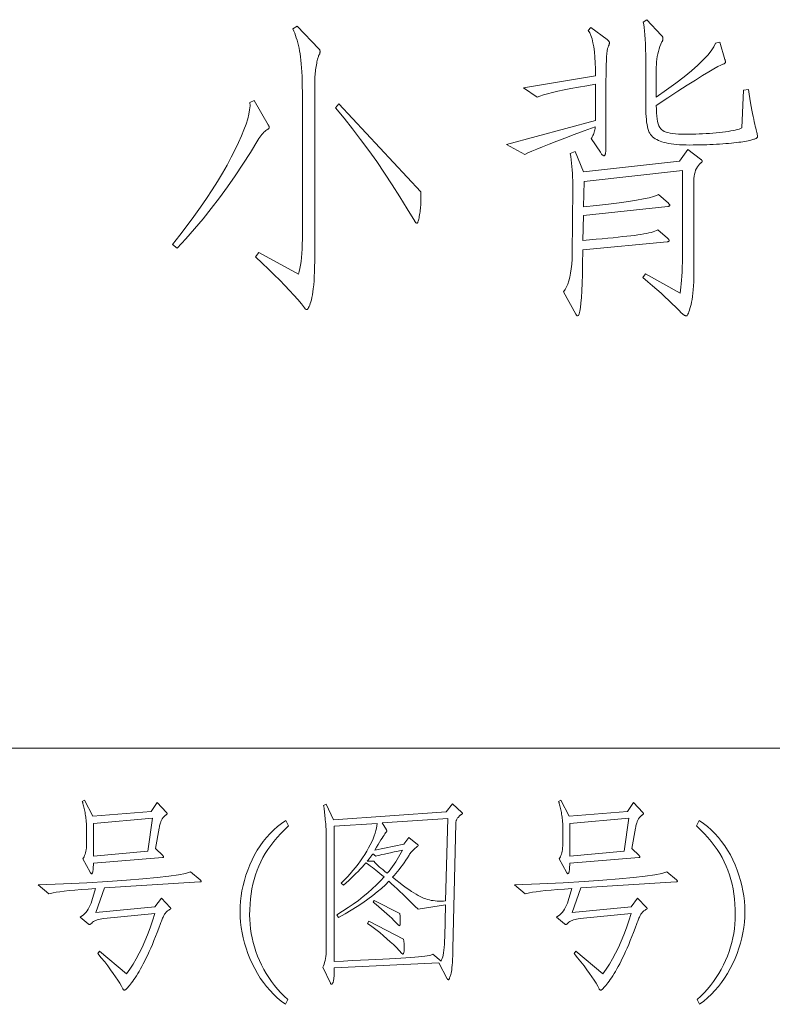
# Model space of a CAD drawing. Extents: x 0 to 1189, y 0 to 841.
# Tile 117 of 132: x 1118 to 1131, y 34 to 50. Entities that reach past the tile are written whole.
import ezdxf

# ---------------------------------------------------------------- set-up
doc = ezdxf.new("R2010")
doc.units = 0

msp = doc.modelspace()

# ---------------------------------------------------------------- linework, layer by layer
at = {"color": 7, "lineweight": 13}
msp.add_line((1169, 38), (1064, 38), dxfattribs=at)
for points in [[(1130.194, 48.986), (1130.206, 48.909), (1130.217, 48.837), (1130.228, 48.768), (1130.239, 48.704), (1130.249, 48.644), (1130.259, 48.589), (1130.269, 48.538), (1130.279, 48.491), (1130.288, 48.449), (1130.297, 48.411), (1130.306, 48.377), (1130.313, 48.345), (1130.32, 48.317), (1130.326, 48.292), (1130.331, 48.27), (1130.335, 48.252), (1130.338, 48.236), (1130.34, 48.223), (1130.342, 48.214), (1130.342, 48.208), (1130.342, 48.203), (1130.341, 48.199), (1130.34, 48.194), (1130.338, 48.19), (1130.336, 48.187), (1130.334, 48.183), (1130.331, 48.18), (1130.327, 48.176), (1130.323, 48.173), (1130.318, 48.171), (1130.312, 48.168), (1130.304, 48.165), (1130.294, 48.161), (1130.281, 48.158), (1130.266, 48.154), (1130.249, 48.149), (1130.229, 48.144), (1130.208, 48.139), (1130.184, 48.134), (1130.157, 48.128), (1130.129, 48.123), (1130.098, 48.117), (1130.064, 48.112), (1130.028, 48.107), (1129.99, 48.102), (1129.949, 48.097), (1129.906, 48.093), (1129.86, 48.089), (1129.812, 48.085), (1129.761, 48.081), (1129.709, 48.077), (1129.656, 48.074), (1129.603, 48.071), (1129.549, 48.069), (1129.494, 48.067), (1129.438, 48.065), (1129.381, 48.064), (1129.324, 48.063), (1129.266, 48.063), (1129.207, 48.062), (1129.149, 48.063), (1129.094, 48.065), (1129.042, 48.067), (1128.992, 48.071), (1128.945, 48.076), (1128.9, 48.081), (1128.858, 48.088), (1128.819, 48.096), (1128.782, 48.105), (1128.748, 48.115), (1128.716, 48.126), (1128.687, 48.139), (1128.66, 48.152), (1128.635, 48.167), (1128.612, 48.183), (1128.591, 48.2), (1128.573, 48.219), (1128.557, 48.239), (1128.543, 48.259), (1128.531, 48.282), (1128.521, 48.306), (1128.512, 48.335), (1128.505, 48.367), (1128.498, 48.404), (1128.492, 48.445), (1128.487, 48.489), (1128.483, 48.537), (1128.481, 48.59), (1128.479, 48.646), (1128.479, 48.706), (1128.479, 49.345), (1128.478, 49.458), (1128.477, 49.563), (1128.475, 49.66), (1128.472, 49.749), (1128.468, 49.83), (1128.464, 49.902), (1128.458, 49.966), (1128.452, 50.023), (1128.444, 50.071), (1128.436, 50.111), (1128.495, 50.153), (1128.737, 49.894), (1128.742, 49.888), (1128.747, 49.882), (1128.751, 49.876), (1128.754, 49.87), (1128.757, 49.865), (1128.76, 49.859), (1128.761, 49.854), (1128.763, 49.849), (1128.763, 49.844), (1128.764, 49.839), (1128.764, 49.834), (1128.763, 49.829), (1128.762, 49.824), (1128.761, 49.819), (1128.76, 49.813), (1128.758, 49.807), (1128.756, 49.802), (1128.754, 49.796), (1128.751, 49.79), (1128.748, 49.783), (1128.73, 49.745), (1128.714, 49.706), (1128.699, 49.666), (1128.687, 49.625), (1128.677, 49.583), (1128.668, 49.54), (1128.661, 49.497), (1128.657, 49.452), (1128.654, 49.407), (1128.653, 49.361), (1128.653, 48.86), (1128.823, 48.98), (1128.978, 49.093), (1129.116, 49.2), (1129.239, 49.3), (1129.346, 49.394), (1129.437, 49.481), (1129.511, 49.561), (1129.57, 49.635), (1129.613, 49.702), (1129.64, 49.762), (1129.714, 49.778), (1129.798, 49.488), (1129.8, 49.483), (1129.802, 49.478), (1129.804, 49.473), (1129.805, 49.468), (1129.806, 49.463), (1129.807, 49.459), (1129.808, 49.455), (1129.809, 49.451), (1129.809, 49.447), (1129.809, 49.443), (1129.808, 49.439), (1129.807, 49.436), (1129.805, 49.432), (1129.801, 49.429), (1129.797, 49.425), (1129.792, 49.422), (1129.786, 49.418), (1129.779, 49.415), (1129.771, 49.412), (1129.761, 49.409), (1129.729, 49.396), (1129.68, 49.371), (1129.613, 49.334), (1129.528, 49.284), (1129.426, 49.221), (1129.307, 49.146), (1129.169, 49.059), (1129.015, 48.959), (1128.843, 48.847), (1128.653, 48.722), (1128.654, 48.658), (1128.656, 48.6), (1128.661, 48.546), (1128.667, 48.498), (1128.675, 48.454), (1128.685, 48.416), (1128.697, 48.383), (1128.71, 48.356), (1128.726, 48.333), (1128.743, 48.316), (1128.763, 48.302), (1128.787, 48.289), (1128.815, 48.278), (1128.848, 48.269), (1128.885, 48.26), (1128.926, 48.254), (1128.972, 48.249), (1129.021, 48.245), (1129.075, 48.243), (1129.133, 48.242), (1129.193, 48.242), (1129.252, 48.243), (1129.311, 48.245), (1129.369, 48.247), (1129.427, 48.249), (1129.484, 48.252), (1129.54, 48.256), (1129.596, 48.261), (1129.651, 48.265), (1129.706, 48.271), (1129.759, 48.277), (1129.808, 48.283), (1129.854, 48.29), (1129.897, 48.297), (1129.936, 48.305), (1129.972, 48.312), (1130.005, 48.321), (1130.035, 48.329), (1130.061, 48.338), (1130.083, 48.348), (1130.11, 48.976)], [(1122.656, 50.047), (1123.02, 49.667), (1123.024, 49.663), (1123.028, 49.659), (1123.031, 49.654), (1123.034, 49.65), (1123.036, 49.645), (1123.038, 49.64), (1123.039, 49.635), (1123.04, 49.63), (1123.041, 49.625), (1123.041, 49.62), (1123.041, 49.614), (1123.04, 49.609), (1123.039, 49.603), (1123.038, 49.597), (1123.036, 49.591), (1123.034, 49.584), (1123.031, 49.578), (1123.028, 49.571), (1123.024, 49.564), (1123.02, 49.556), (1123.016, 49.548), (1123.012, 49.537), (1123.007, 49.524), (1123.003, 49.51), (1122.998, 49.492), (1122.994, 49.473), (1122.989, 49.452), (1122.985, 49.428), (1122.98, 49.402), (1122.975, 49.374), (1122.971, 49.345), (1122.967, 49.317), (1122.963, 49.288), (1122.96, 49.259), (1122.957, 49.231), (1122.955, 49.203), (1122.954, 49.175), (1122.953, 49.147), (1122.952, 49.119), (1122.952, 49.092), (1122.952, 46.22), (1122.951, 46.123), (1122.95, 46.031), (1122.947, 45.946), (1122.944, 45.867), (1122.94, 45.794), (1122.934, 45.727), (1122.928, 45.665), (1122.921, 45.61), (1122.913, 45.561), (1122.904, 45.518), (1122.895, 45.48), (1122.885, 45.446), (1122.876, 45.416), (1122.867, 45.39), (1122.858, 45.367), (1122.849, 45.349), (1122.84, 45.335), (1122.831, 45.325), (1122.823, 45.319), (1122.814, 45.317), (1122.811, 45.318), (1122.808, 45.318), (1122.805, 45.32), (1122.802, 45.322), (1122.798, 45.324), (1122.795, 45.327), (1122.792, 45.33), (1122.789, 45.334), (1122.786, 45.339), (1122.783, 45.344), (1122.73, 45.411), (1122.67, 45.482), (1122.605, 45.558), (1122.533, 45.637), (1122.454, 45.72), (1122.369, 45.807), (1122.277, 45.898), (1122.179, 45.992), (1122.075, 46.091), (1121.964, 46.194), (1122.017, 46.268), (1122.682, 45.909), (1122.694, 45.953), (1122.705, 46.003), (1122.715, 46.058), (1122.723, 46.118), (1122.73, 46.183), (1122.735, 46.253), (1122.74, 46.328), (1122.743, 46.409), (1122.745, 46.494), (1122.746, 46.584), (1122.746, 48.849), (1122.745, 48.946), (1122.744, 49.037), (1122.742, 49.124), (1122.739, 49.205), (1122.736, 49.281), (1122.731, 49.352), (1122.726, 49.418), (1122.72, 49.479), (1122.714, 49.535), (1122.706, 49.585), (1122.698, 49.633), (1122.689, 49.679), (1122.679, 49.724), (1122.668, 49.767), (1122.656, 49.809), (1122.644, 49.85), (1122.631, 49.889), (1122.617, 49.928), (1122.603, 49.964), (1122.587, 50)], [(1127.56, 50.021), (1127.835, 49.82), (1127.842, 49.814), (1127.848, 49.808), (1127.854, 49.802), (1127.858, 49.797), (1127.862, 49.791), (1127.866, 49.786), (1127.868, 49.781), (1127.87, 49.776), (1127.871, 49.772), (1127.872, 49.768), (1127.871, 49.763), (1127.871, 49.759), (1127.87, 49.754), (1127.869, 49.749), (1127.868, 49.744), (1127.866, 49.738), (1127.864, 49.733), (1127.861, 49.727), (1127.859, 49.721), (1127.856, 49.715), (1127.848, 49.697), (1127.841, 49.67), (1127.834, 49.634), (1127.829, 49.589), (1127.824, 49.535), (1127.82, 49.473), (1127.817, 49.401), (1127.815, 49.321), (1127.814, 49.232), (1127.813, 49.134), (1127.813, 48.437), (1127.813, 48.356), (1127.813, 48.283), (1127.813, 48.216), (1127.813, 48.156), (1127.812, 48.104), (1127.812, 48.059), (1127.811, 48.021), (1127.81, 47.99), (1127.809, 47.966), (1127.808, 47.949), (1127.807, 47.936), (1127.805, 47.925), (1127.803, 47.915), (1127.801, 47.907), (1127.798, 47.899), (1127.795, 47.894), (1127.792, 47.889), (1127.788, 47.886), (1127.784, 47.884), (1127.779, 47.883), (1127.774, 47.884), (1127.769, 47.885), (1127.764, 47.888), (1127.758, 47.892), (1127.752, 47.897), (1127.746, 47.904), (1127.74, 47.911), (1127.733, 47.92), (1127.726, 47.93), (1127.719, 47.941), (1127.565, 48.168), (1127.576, 48.184), (1127.585, 48.201), (1127.594, 48.219), (1127.602, 48.237), (1127.609, 48.256), (1127.615, 48.276), (1127.621, 48.297), (1127.626, 48.318), (1127.63, 48.34), (1127.634, 48.363), (1127.451, 48.297), (1127.283, 48.235), (1127.129, 48.178), (1126.99, 48.125), (1126.865, 48.077), (1126.754, 48.033), (1126.658, 47.994), (1126.577, 47.96), (1126.509, 47.93), (1126.457, 47.904), (1126.151, 48.068), (1127.639, 48.469), (1127.639, 49.076), (1127.491, 49.051), (1127.354, 49.027), (1127.228, 49.003), (1127.113, 48.981), (1127.01, 48.959), (1126.918, 48.937), (1126.837, 48.917), (1126.768, 48.897), (1126.709, 48.878), (1126.663, 48.86), (1126.436, 49.018), (1127.639, 49.219), (1127.638, 49.331), (1127.634, 49.435), (1127.628, 49.53), (1127.62, 49.618), (1127.609, 49.698), (1127.596, 49.769), (1127.58, 49.832), (1127.562, 49.888), (1127.541, 49.935), (1127.518, 49.973)], [(1122.176, 48.4), (1122.178, 48.395), (1122.181, 48.39), (1122.184, 48.385), (1122.186, 48.38), (1122.187, 48.376), (1122.189, 48.371), (1122.19, 48.367), (1122.191, 48.363), (1122.191, 48.359), (1122.191, 48.355), (1122.191, 48.352), (1122.19, 48.348), (1122.189, 48.345), (1122.188, 48.342), (1122.186, 48.339), (1122.184, 48.336), (1122.181, 48.333), (1122.178, 48.331), (1122.174, 48.329), (1122.17, 48.326), (1122.153, 48.316), (1122.136, 48.304), (1122.12, 48.29), (1122.103, 48.274), (1122.086, 48.256), (1122.069, 48.237), (1122.052, 48.216), (1122.035, 48.193), (1122.018, 48.168), (1122.001, 48.142), (1121.879, 47.939), (1121.753, 47.742), (1121.625, 47.549), (1121.495, 47.362), (1121.361, 47.18), (1121.225, 47.002), (1121.087, 46.829), (1120.945, 46.662), (1120.802, 46.499), (1120.655, 46.341), (1120.576, 46.4), (1120.702, 46.56), (1120.821, 46.718), (1120.935, 46.872), (1121.042, 47.023), (1121.143, 47.171), (1121.239, 47.315), (1121.328, 47.456), (1121.41, 47.594), (1121.487, 47.728), (1121.558, 47.859), (1121.622, 47.985), (1121.678, 48.103), (1121.728, 48.213), (1121.77, 48.315), (1121.805, 48.41), (1121.832, 48.497), (1121.852, 48.577), (1121.865, 48.649), (1121.871, 48.713), (1121.869, 48.77), (1121.938, 48.802)], [(1124.72, 47.281), (1124.721, 47.267), (1124.722, 47.254), (1124.723, 47.24), (1124.723, 47.227), (1124.724, 47.214), (1124.724, 47.201), (1124.725, 47.188), (1124.725, 47.175), (1124.725, 47.162), (1124.725, 47.149), (1124.725, 47.126), (1124.724, 47.102), (1124.723, 47.078), (1124.721, 47.053), (1124.719, 47.028), (1124.717, 47.002), (1124.714, 46.976), (1124.71, 46.95), (1124.706, 46.923), (1124.702, 46.896), (1124.697, 46.87), (1124.692, 46.846), (1124.688, 46.826), (1124.683, 46.808), (1124.679, 46.793), (1124.675, 46.78), (1124.671, 46.771), (1124.667, 46.764), (1124.663, 46.76), (1124.659, 46.759), (1124.656, 46.759), (1124.652, 46.76), (1124.648, 46.761), (1124.644, 46.764), (1124.64, 46.766), (1124.636, 46.77), (1124.632, 46.774), (1124.628, 46.779), (1124.624, 46.784), (1124.62, 46.79), (1124.497, 46.997), (1124.373, 47.2), (1124.246, 47.399), (1124.117, 47.594), (1123.986, 47.785), (1123.853, 47.972), (1123.718, 48.155), (1123.581, 48.334), (1123.441, 48.509), (1123.3, 48.68), (1123.353, 48.749)], [(1129.181, 47.989), (1129.392, 47.825), (1129.397, 47.822), (1129.401, 47.819), (1129.405, 47.815), (1129.409, 47.812), (1129.412, 47.809), (1129.414, 47.806), (1129.416, 47.803), (1129.417, 47.8), (1129.418, 47.796), (1129.418, 47.793), (1129.418, 47.79), (1129.417, 47.787), (1129.416, 47.784), (1129.415, 47.781), (1129.413, 47.777), (1129.411, 47.774), (1129.408, 47.771), (1129.405, 47.768), (1129.401, 47.765), (1129.397, 47.762), (1129.375, 47.742), (1129.355, 47.721), (1129.338, 47.697), (1129.323, 47.67), (1129.31, 47.641), (1129.3, 47.61), (1129.292, 47.576), (1129.286, 47.54), (1129.282, 47.502), (1129.281, 47.461), (1129.281, 46.004), (1129.281, 45.923), (1129.279, 45.848), (1129.277, 45.777), (1129.273, 45.71), (1129.269, 45.647), (1129.264, 45.589), (1129.258, 45.536), (1129.251, 45.487), (1129.243, 45.442), (1129.234, 45.402), (1129.224, 45.366), (1129.215, 45.333), (1129.206, 45.305), (1129.198, 45.28), (1129.19, 45.259), (1129.182, 45.242), (1129.175, 45.229), (1129.168, 45.219), (1129.161, 45.214), (1129.154, 45.212), (1129.148, 45.212), (1129.141, 45.214), (1129.134, 45.216), (1129.126, 45.219), (1129.119, 45.224), (1129.111, 45.229), (1129.102, 45.235), (1129.094, 45.242), (1129.084, 45.25), (1129.075, 45.259), (1129.027, 45.309), (1128.975, 45.361), (1128.92, 45.414), (1128.861, 45.47), (1128.798, 45.529), (1128.732, 45.589), (1128.662, 45.651), (1128.589, 45.715), (1128.512, 45.782), (1128.431, 45.851), (1128.473, 45.914), (1129.049, 45.592), (1129.057, 45.638), (1129.064, 45.689), (1129.07, 45.746), (1129.076, 45.808), (1129.08, 45.876), (1129.084, 45.949), (1129.087, 46.027), (1129.089, 46.11), (1129.091, 46.2), (1129.091, 46.294), (1129.091, 47.635), (1127.449, 47.455), (1127.439, 47.028), (1127.657, 47.052), (1127.855, 47.075), (1128.032, 47.098), (1128.189, 47.12), (1128.324, 47.141), (1128.439, 47.162), (1128.533, 47.182), (1128.606, 47.202), (1128.658, 47.221), (1128.69, 47.239), (1128.854, 47.091), (1128.859, 47.087), (1128.863, 47.083), (1128.867, 47.079), (1128.87, 47.075), (1128.873, 47.072), (1128.876, 47.069), (1128.877, 47.065), (1128.879, 47.062), (1128.88, 47.06), (1128.88, 47.057), (1128.88, 47.054), (1128.878, 47.052), (1128.877, 47.05), (1128.874, 47.047), (1128.871, 47.046), (1128.867, 47.044), (1128.862, 47.042), (1128.856, 47.041), (1128.85, 47.039), (1128.843, 47.038), (1127.439, 46.885), (1127.428, 46.468), (1127.54, 46.479), (1127.647, 46.489), (1127.747, 46.498), (1127.842, 46.507), (1127.931, 46.516), (1128.014, 46.525), (1128.091, 46.533), (1128.163, 46.541), (1128.229, 46.548), (1128.289, 46.555), (1128.344, 46.562), (1128.396, 46.57), (1128.443, 46.578), (1128.488, 46.587), (1128.529, 46.596), (1128.566, 46.605), (1128.6, 46.615), (1128.63, 46.625), (1128.656, 46.636), (1128.679, 46.648), (1128.838, 46.51), (1128.844, 46.504), (1128.849, 46.498), (1128.854, 46.493), (1128.858, 46.488), (1128.861, 46.483), (1128.864, 46.479), (1128.866, 46.475), (1128.868, 46.472), (1128.869, 46.468), (1128.869, 46.466), (1128.869, 46.463), (1128.868, 46.461), (1128.866, 46.458), (1128.863, 46.456), (1128.86, 46.454), (1128.856, 46.453), (1128.851, 46.451), (1128.846, 46.449), (1128.839, 46.448), (1128.832, 46.447), (1127.428, 46.315), (1127.423, 46.067), (1127.419, 45.904), (1127.414, 45.759), (1127.409, 45.631), (1127.402, 45.52), (1127.394, 45.426), (1127.385, 45.349), (1127.375, 45.289), (1127.364, 45.246), (1127.352, 45.22), (1127.338, 45.212), (1127.336, 45.212), (1127.334, 45.213), (1127.332, 45.214), (1127.329, 45.216), (1127.327, 45.218), (1127.324, 45.221), (1127.321, 45.225), (1127.318, 45.229), (1127.315, 45.233), (1127.312, 45.238), (1127.106, 45.613), (1127.132, 45.651), (1127.156, 45.694), (1127.177, 45.743), (1127.195, 45.798), (1127.21, 45.858), (1127.223, 45.925), (1127.234, 45.997), (1127.241, 46.074), (1127.246, 46.157), (1127.249, 46.246), (1127.259, 47.339), (1127.259, 47.404), (1127.258, 47.467), (1127.255, 47.529), (1127.252, 47.589), (1127.249, 47.648), (1127.244, 47.705), (1127.239, 47.761), (1127.232, 47.816), (1127.225, 47.868), (1127.217, 47.92), (1127.301, 47.952), (1127.439, 47.614), (1129.038, 47.793)], [(1120.321, 37.094), (1120.477, 36.928), (1120.479, 36.926), (1120.481, 36.923), (1120.483, 36.921), (1120.484, 36.919), (1120.485, 36.917), (1120.486, 36.915), (1120.487, 36.913), (1120.487, 36.911), (1120.488, 36.909), (1120.488, 36.907), (1120.487, 36.905), (1120.486, 36.902), (1120.485, 36.9), (1120.483, 36.897), (1120.48, 36.894), (1120.476, 36.891), (1120.472, 36.887), (1120.468, 36.883), (1120.462, 36.88), (1120.456, 36.876), (1120.45, 36.871), (1120.444, 36.866), (1120.438, 36.861), (1120.432, 36.855), (1120.427, 36.849), (1120.421, 36.842), (1120.415, 36.835), (1120.41, 36.827), (1120.404, 36.818), (1120.399, 36.81), (1120.394, 36.8), (1120.389, 36.789), (1120.384, 36.778), (1120.38, 36.765), (1120.375, 36.751), (1120.371, 36.736), (1120.367, 36.719), (1120.363, 36.702), (1120.359, 36.684), (1120.356, 36.664), (1120.293, 36.327), (1120.415, 36.206), (1120.417, 36.203), (1120.42, 36.201), (1120.422, 36.198), (1120.424, 36.196), (1120.425, 36.193), (1120.426, 36.191), (1120.427, 36.189), (1120.428, 36.187), (1120.428, 36.185), (1120.429, 36.183), (1120.428, 36.182), (1120.428, 36.18), (1120.427, 36.179), (1120.426, 36.178), (1120.424, 36.177), (1120.422, 36.176), (1120.42, 36.176), (1120.418, 36.175), (1120.415, 36.175), (1120.411, 36.175), (1119.256, 36.081), (1119.256, 36.048), (1119.255, 36.017), (1119.254, 35.991), (1119.252, 35.968), (1119.249, 35.948), (1119.246, 35.933), (1119.243, 35.92), (1119.238, 35.911), (1119.234, 35.906), (1119.228, 35.904), (1119.226, 35.904), (1119.224, 35.905), (1119.221, 35.907), (1119.219, 35.909), (1119.216, 35.911), (1119.213, 35.914), (1119.21, 35.918), (1119.207, 35.922), (1119.204, 35.927), (1119.201, 35.932), (1119.079, 36.154), (1119.091, 36.17), (1119.102, 36.187), (1119.111, 36.207), (1119.119, 36.228), (1119.126, 36.252), (1119.132, 36.278), (1119.136, 36.305), (1119.139, 36.335), (1119.141, 36.367), (1119.142, 36.4), (1119.142, 36.702), (1119.141, 36.717), (1119.141, 36.732), (1119.14, 36.749), (1119.138, 36.767), (1119.136, 36.786), (1119.134, 36.806), (1119.131, 36.827), (1119.128, 36.85), (1119.125, 36.873), (1119.121, 36.898), (1119.117, 36.923), (1119.112, 36.947), (1119.108, 36.97), (1119.103, 36.993), (1119.098, 37.015), (1119.093, 37.036), (1119.088, 37.056), (1119.083, 37.075), (1119.078, 37.094), (1119.072, 37.111), (1119.11, 37.132), (1119.249, 36.862), (1120.22, 36.941)], [(1128.272, 37.094), (1128.428, 36.928), (1128.43, 36.926), (1128.432, 36.923), (1128.434, 36.921), (1128.435, 36.919), (1128.436, 36.917), (1128.437, 36.915), (1128.438, 36.913), (1128.438, 36.911), (1128.439, 36.909), (1128.439, 36.907), (1128.438, 36.905), (1128.438, 36.902), (1128.436, 36.9), (1128.434, 36.897), (1128.431, 36.894), (1128.427, 36.891), (1128.423, 36.887), (1128.419, 36.883), (1128.413, 36.88), (1128.408, 36.876), (1128.401, 36.871), (1128.395, 36.866), (1128.389, 36.861), (1128.383, 36.855), (1128.378, 36.849), (1128.372, 36.842), (1128.366, 36.835), (1128.361, 36.827), (1128.356, 36.818), (1128.35, 36.81), (1128.345, 36.8), (1128.34, 36.789), (1128.335, 36.778), (1128.331, 36.765), (1128.326, 36.751), (1128.322, 36.736), (1128.318, 36.719), (1128.314, 36.702), (1128.311, 36.684), (1128.307, 36.664), (1128.245, 36.327), (1128.366, 36.206), (1128.369, 36.203), (1128.371, 36.201), (1128.373, 36.198), (1128.375, 36.196), (1128.376, 36.193), (1128.378, 36.191), (1128.379, 36.189), (1128.379, 36.187), (1128.38, 36.185), (1128.38, 36.183), (1128.38, 36.182), (1128.379, 36.18), (1128.378, 36.179), (1128.377, 36.178), (1128.375, 36.177), (1128.374, 36.176), (1128.371, 36.176), (1128.369, 36.175), (1128.366, 36.175), (1128.362, 36.175), (1127.207, 36.081), (1127.207, 36.048), (1127.206, 36.017), (1127.205, 35.991), (1127.203, 35.968), (1127.2, 35.948), (1127.197, 35.933), (1127.194, 35.92), (1127.189, 35.911), (1127.185, 35.906), (1127.179, 35.904), (1127.177, 35.904), (1127.175, 35.905), (1127.173, 35.907), (1127.17, 35.909), (1127.167, 35.911), (1127.165, 35.914), (1127.161, 35.918), (1127.158, 35.922), (1127.155, 35.927), (1127.152, 35.932), (1127.03, 36.154), (1127.042, 36.17), (1127.053, 36.187), (1127.062, 36.207), (1127.07, 36.228), (1127.077, 36.252), (1127.083, 36.278), (1127.087, 36.305), (1127.09, 36.335), (1127.092, 36.367), (1127.093, 36.4), (1127.093, 36.702), (1127.093, 36.717), (1127.092, 36.732), (1127.091, 36.749), (1127.089, 36.767), (1127.088, 36.786), (1127.085, 36.806), (1127.083, 36.827), (1127.079, 36.85), (1127.076, 36.873), (1127.072, 36.898), (1127.068, 36.923), (1127.063, 36.947), (1127.059, 36.97), (1127.054, 36.993), (1127.049, 37.015), (1127.044, 37.036), (1127.039, 37.056), (1127.034, 37.075), (1127.029, 37.094), (1127.023, 37.111), (1127.062, 37.132), (1127.2, 36.862), (1128.172, 36.941)], [(1125.251, 37.073), (1125.407, 36.928), (1125.409, 36.926), (1125.411, 36.925), (1125.412, 36.923), (1125.413, 36.922), (1125.415, 36.92), (1125.416, 36.919), (1125.416, 36.917), (1125.417, 36.915), (1125.417, 36.914), (1125.417, 36.912), (1125.417, 36.91), (1125.416, 36.908), (1125.415, 36.906), (1125.413, 36.904), (1125.411, 36.902), (1125.408, 36.9), (1125.405, 36.897), (1125.402, 36.895), (1125.398, 36.892), (1125.393, 36.889), (1125.388, 36.886), (1125.383, 36.883), (1125.378, 36.879), (1125.372, 36.874), (1125.367, 36.869), (1125.361, 36.863), (1125.355, 36.856), (1125.35, 36.849), (1125.344, 36.842), (1125.337, 36.834), (1125.331, 36.826), (1125.326, 36.817), (1125.322, 36.808), (1125.317, 36.799), (1125.314, 36.79), (1125.311, 36.78), (1125.309, 36.771), (1125.307, 36.761), (1125.307, 36.751), (1125.306, 36.74), (1125.258, 34.659), (1125.256, 34.593), (1125.254, 34.532), (1125.252, 34.476), (1125.249, 34.425), (1125.245, 34.379), (1125.242, 34.338), (1125.238, 34.302), (1125.233, 34.271), (1125.228, 34.246), (1125.223, 34.225), (1125.218, 34.208), (1125.213, 34.193), (1125.208, 34.179), (1125.203, 34.167), (1125.199, 34.158), (1125.196, 34.149), (1125.193, 34.143), (1125.19, 34.139), (1125.187, 34.136), (1125.185, 34.135), (1125.183, 34.135), (1125.181, 34.136), (1125.178, 34.137), (1125.176, 34.138), (1125.174, 34.139), (1125.172, 34.141), (1125.17, 34.143), (1125.168, 34.146), (1125.166, 34.149), (1125.164, 34.152), (1125.022, 34.416), (1123.277, 34.333), (1123.277, 34.293), (1123.276, 34.256), (1123.275, 34.224), (1123.274, 34.194), (1123.272, 34.168), (1123.27, 34.146), (1123.267, 34.127), (1123.265, 34.112), (1123.261, 34.1), (1123.258, 34.092), (1123.254, 34.085), (1123.25, 34.08), (1123.247, 34.075), (1123.244, 34.071), (1123.241, 34.067), (1123.239, 34.064), (1123.236, 34.062), (1123.234, 34.06), (1123.232, 34.059), (1123.23, 34.059), (1123.228, 34.059), (1123.227, 34.059), (1123.225, 34.06), (1123.223, 34.061), (1123.222, 34.063), (1123.22, 34.065), (1123.219, 34.067), (1123.217, 34.07), (1123.216, 34.073), (1123.214, 34.076), (1123.086, 34.343), (1123.097, 34.367), (1123.107, 34.394), (1123.116, 34.423), (1123.124, 34.454), (1123.13, 34.488), (1123.135, 34.524), (1123.14, 34.563), (1123.143, 34.604), (1123.144, 34.648), (1123.145, 34.694), (1123.145, 36.549), (1123.145, 36.562), (1123.144, 36.576), (1123.144, 36.593), (1123.143, 36.612), (1123.141, 36.633), (1123.14, 36.656), (1123.138, 36.682), (1123.136, 36.709), (1123.134, 36.739), (1123.131, 36.771), (1123.128, 36.804), (1123.125, 36.836), (1123.122, 36.866), (1123.119, 36.895), (1123.116, 36.922), (1123.113, 36.949), (1123.11, 36.974), (1123.107, 36.998), (1123.103, 37.021), (1123.1, 37.042), (1123.145, 37.063), (1123.266, 36.803), (1125.147, 36.938)], [(1120.241, 36.83), (1119.256, 36.744), (1119.256, 36.199), (1120.165, 36.282)], [(1125.171, 36.824), (1124.075, 36.751), (1124.147, 36.636), (1124.149, 36.633), (1124.15, 36.631), (1124.151, 36.628), (1124.152, 36.626), (1124.153, 36.624), (1124.153, 36.622), (1124.154, 36.62), (1124.154, 36.618), (1124.154, 36.617), (1124.154, 36.615), (1124.154, 36.614), (1124.154, 36.612), (1124.154, 36.611), (1124.153, 36.609), (1124.152, 36.607), (1124.151, 36.605), (1124.149, 36.602), (1124.148, 36.6), (1124.146, 36.597), (1124.144, 36.595), (1124.135, 36.584), (1124.123, 36.568), (1124.11, 36.549), (1124.094, 36.526), (1124.076, 36.498), (1124.057, 36.467), (1124.035, 36.431), (1124.011, 36.391), (1123.985, 36.348), (1123.957, 36.3), (1124.439, 36.397), (1124.522, 36.508), (1124.668, 36.393), (1124.67, 36.392), (1124.672, 36.391), (1124.673, 36.389), (1124.675, 36.388), (1124.676, 36.386), (1124.677, 36.384), (1124.677, 36.383), (1124.678, 36.381), (1124.678, 36.379), (1124.678, 36.378), (1124.678, 36.376), (1124.678, 36.374), (1124.677, 36.372), (1124.676, 36.371), (1124.675, 36.369), (1124.673, 36.367), (1124.672, 36.365), (1124.669, 36.363), (1124.667, 36.361), (1124.664, 36.359), (1124.646, 36.344), (1124.629, 36.33), (1124.613, 36.315), (1124.597, 36.3), (1124.583, 36.286), (1124.569, 36.271), (1124.557, 36.257), (1124.546, 36.242), (1124.535, 36.228), (1124.526, 36.213), (1124.498, 36.17), (1124.47, 36.128), (1124.442, 36.088), (1124.415, 36.049), (1124.387, 36.012), (1124.359, 35.976), (1124.331, 35.941), (1124.304, 35.908), (1124.276, 35.876), (1124.248, 35.845), (1124.435, 35.703), (1124.48, 35.67), (1124.524, 35.639), (1124.565, 35.61), (1124.605, 35.585), (1124.643, 35.561), (1124.679, 35.54), (1124.714, 35.522), (1124.746, 35.507), (1124.777, 35.493), (1124.807, 35.483), (1124.836, 35.474), (1124.865, 35.466), (1124.896, 35.46), (1124.928, 35.455), (1124.96, 35.451), (1124.994, 35.448), (1125.028, 35.447), (1125.063, 35.447), (1125.099, 35.448), (1125.136, 35.45)], [(1128.193, 36.83), (1127.207, 36.744), (1127.207, 36.199), (1128.116, 36.282)], [(1122.469, 36.792), (1122.514, 36.702), (1122.447, 36.639), (1122.384, 36.574), (1122.325, 36.509), (1122.269, 36.443), (1122.218, 36.377), (1122.17, 36.31), (1122.126, 36.241), (1122.086, 36.173), (1122.05, 36.103), (1122.017, 36.033), (1121.989, 35.961), (1121.963, 35.887), (1121.94, 35.81), (1121.92, 35.732), (1121.903, 35.651), (1121.889, 35.568), (1121.879, 35.483), (1121.871, 35.395), (1121.866, 35.306), (1121.865, 35.214), (1121.866, 35.138), (1121.871, 35.061), (1121.88, 34.985), (1121.891, 34.909), (1121.906, 34.834), (1121.924, 34.758), (1121.946, 34.682), (1121.97, 34.607), (1121.998, 34.531), (1122.03, 34.456), (1122.064, 34.382), (1122.101, 34.309), (1122.141, 34.239), (1122.184, 34.171), (1122.23, 34.105), (1122.279, 34.041), (1122.331, 33.979), (1122.385, 33.919), (1122.443, 33.861), (1122.503, 33.805), (1122.462, 33.726), (1122.393, 33.778), (1122.327, 33.834), (1122.265, 33.893), (1122.205, 33.956), (1122.148, 34.022), (1122.094, 34.091), (1122.043, 34.164), (1121.995, 34.241), (1121.95, 34.321), (1121.908, 34.404), (1121.87, 34.489), (1121.835, 34.574), (1121.805, 34.66), (1121.778, 34.746), (1121.756, 34.833), (1121.738, 34.919), (1121.724, 35.006), (1121.713, 35.094), (1121.707, 35.181), (1121.705, 35.269), (1121.707, 35.358), (1121.713, 35.446), (1121.723, 35.534), (1121.737, 35.621), (1121.756, 35.708), (1121.778, 35.794), (1121.804, 35.88), (1121.834, 35.965), (1121.868, 36.05), (1121.906, 36.135), (1121.948, 36.217), (1121.993, 36.296), (1122.042, 36.371), (1122.093, 36.442), (1122.148, 36.51), (1122.205, 36.574), (1122.266, 36.634), (1122.331, 36.691), (1122.398, 36.743)], [(1125.136, 35.387), (1124.678, 35.311), (1124.625, 35.364), (1124.573, 35.415), (1124.522, 35.465), (1124.472, 35.514), (1124.422, 35.562), (1124.374, 35.608), (1124.326, 35.653), (1124.28, 35.696), (1124.234, 35.738), (1124.189, 35.779), (1124.13, 35.72), (1124.066, 35.66), (1123.996, 35.6), (1123.92, 35.54), (1123.839, 35.479), (1123.752, 35.419), (1123.66, 35.358), (1123.562, 35.298), (1123.458, 35.237), (1123.35, 35.176), (1123.318, 35.221), (1123.414, 35.279), (1123.507, 35.338), (1123.595, 35.399), (1123.68, 35.46), (1123.761, 35.523), (1123.838, 35.586), (1123.911, 35.651), (1123.981, 35.717), (1124.047, 35.784), (1124.109, 35.852), (1124.074, 35.882), (1124.039, 35.91), (1124.006, 35.937), (1123.974, 35.963), (1123.943, 35.987), (1123.913, 36.009), (1123.884, 36.03), (1123.856, 36.05), (1123.83, 36.068), (1123.804, 36.085), (1123.775, 36.05), (1123.744, 36.015), (1123.711, 35.98), (1123.676, 35.944), (1123.639, 35.907), (1123.601, 35.869), (1123.561, 35.831), (1123.519, 35.793), (1123.475, 35.753), (1123.429, 35.713), (1123.395, 35.748), (1123.446, 35.8), (1123.496, 35.852), (1123.544, 35.904), (1123.589, 35.957), (1123.633, 36.01), (1123.674, 36.063), (1123.714, 36.117), (1123.751, 36.171), (1123.786, 36.226), (1123.82, 36.281), (1123.85, 36.335), (1123.878, 36.387), (1123.903, 36.438), (1123.925, 36.487), (1123.943, 36.534), (1123.959, 36.58), (1123.972, 36.623), (1123.981, 36.665), (1123.988, 36.705), (1123.991, 36.744), (1123.277, 36.695), (1123.277, 34.44), (1123.432, 34.447), (1123.579, 34.454), (1123.718, 34.46), (1123.85, 34.466), (1123.973, 34.472), (1124.089, 34.478), (1124.197, 34.484), (1124.297, 34.489), (1124.389, 34.494), (1124.474, 34.499), (1124.551, 34.504), (1124.62, 34.51), (1124.683, 34.515), (1124.739, 34.521), (1124.788, 34.527), (1124.829, 34.533), (1124.864, 34.54), (1124.891, 34.547), (1124.911, 34.554), (1124.925, 34.562), (1125.06, 34.447), (1125.07, 34.465), (1125.08, 34.488), (1125.089, 34.515), (1125.097, 34.548), (1125.103, 34.585), (1125.109, 34.627), (1125.114, 34.675), (1125.118, 34.727), (1125.12, 34.784), (1125.122, 34.846)], [(1129.369, 36.792), (1129.439, 36.743), (1129.506, 36.691), (1129.571, 36.634), (1129.632, 36.574), (1129.689, 36.51), (1129.744, 36.442), (1129.795, 36.371), (1129.844, 36.296), (1129.889, 36.217), (1129.93, 36.135), (1129.969, 36.05), (1130.003, 35.965), (1130.033, 35.88), (1130.059, 35.794), (1130.081, 35.708), (1130.099, 35.621), (1130.114, 35.534), (1130.124, 35.446), (1130.13, 35.358), (1130.132, 35.269), (1130.13, 35.181), (1130.124, 35.094), (1130.113, 35.006), (1130.099, 34.919), (1130.081, 34.833), (1130.059, 34.746), (1130.032, 34.66), (1130.002, 34.574), (1129.967, 34.489), (1129.929, 34.404), (1129.887, 34.321), (1129.842, 34.241), (1129.794, 34.164), (1129.743, 34.091), (1129.689, 34.022), (1129.632, 33.956), (1129.572, 33.893), (1129.51, 33.834), (1129.444, 33.778), (1129.375, 33.726), (1129.334, 33.805), (1129.394, 33.861), (1129.452, 33.919), (1129.506, 33.979), (1129.558, 34.041), (1129.607, 34.105), (1129.652, 34.171), (1129.695, 34.239), (1129.736, 34.309), (1129.773, 34.382), (1129.807, 34.456), (1129.839, 34.531), (1129.867, 34.607), (1129.891, 34.682), (1129.913, 34.758), (1129.931, 34.834), (1129.946, 34.909), (1129.957, 34.985), (1129.965, 35.061), (1129.97, 35.138), (1129.972, 35.214), (1129.971, 35.306), (1129.966, 35.395), (1129.958, 35.483), (1129.948, 35.568), (1129.934, 35.651), (1129.917, 35.732), (1129.897, 35.81), (1129.874, 35.887), (1129.849, 35.961), (1129.819, 36.033), (1129.787, 36.103), (1129.751, 36.173), (1129.711, 36.241), (1129.667, 36.31), (1129.619, 36.377), (1129.568, 36.443), (1129.512, 36.509), (1129.453, 36.574), (1129.39, 36.639), (1129.323, 36.702)], [(1124.415, 36.296), (1124.342, 36.281), (1124.276, 36.268), (1124.216, 36.255), (1124.163, 36.243), (1124.115, 36.233), (1124.074, 36.223), (1124.04, 36.215), (1124.012, 36.207), (1123.99, 36.201), (1123.974, 36.196), (1123.919, 36.234), (1123.913, 36.225), (1123.907, 36.216), (1123.9, 36.206), (1123.892, 36.195), (1123.884, 36.183), (1123.874, 36.171), (1123.864, 36.159), (1123.853, 36.145), (1123.841, 36.131), (1123.828, 36.116), (1123.939, 36.116), (1123.945, 36.106), (1123.954, 36.094), (1123.967, 36.08), (1123.983, 36.063), (1124.004, 36.044), (1124.028, 36.022), (1124.055, 35.998), (1124.087, 35.972), (1124.122, 35.943), (1124.161, 35.911), (1124.192, 35.949), (1124.221, 35.988), (1124.25, 36.026), (1124.277, 36.064), (1124.303, 36.103), (1124.328, 36.141), (1124.351, 36.18), (1124.373, 36.219), (1124.395, 36.257)], [(1121.039, 35.8), (1121.042, 35.797), (1121.045, 35.795), (1121.048, 35.792), (1121.05, 35.79), (1121.052, 35.788), (1121.054, 35.785), (1121.055, 35.783), (1121.056, 35.781), (1121.056, 35.779), (1121.057, 35.778), (1121.056, 35.776), (1121.056, 35.774), (1121.054, 35.773), (1121.053, 35.772), (1121.051, 35.771), (1121.048, 35.77), (1121.045, 35.77), (1121.041, 35.769), (1121.037, 35.769), (1121.032, 35.769), (1119.44, 35.668), (1119.298, 35.256), (1120.28, 35.353), (1120.391, 35.495), (1120.54, 35.339), (1120.542, 35.337), (1120.543, 35.335), (1120.545, 35.333), (1120.546, 35.331), (1120.547, 35.33), (1120.548, 35.328), (1120.549, 35.327), (1120.55, 35.325), (1120.55, 35.324), (1120.55, 35.323), (1120.55, 35.322), (1120.55, 35.321), (1120.549, 35.32), (1120.548, 35.319), (1120.547, 35.318), (1120.545, 35.316), (1120.543, 35.315), (1120.541, 35.314), (1120.539, 35.312), (1120.536, 35.311), (1120.525, 35.305), (1120.514, 35.298), (1120.503, 35.29), (1120.493, 35.283), (1120.484, 35.275), (1120.475, 35.266), (1120.467, 35.257), (1120.46, 35.248), (1120.453, 35.238), (1120.446, 35.228), (1120.44, 35.217), (1120.433, 35.205), (1120.427, 35.192), (1120.42, 35.178), (1120.413, 35.163), (1120.406, 35.147), (1120.399, 35.129), (1120.392, 35.111), (1120.384, 35.092), (1120.377, 35.072), (1120.349, 34.997), (1120.322, 34.925), (1120.295, 34.855), (1120.268, 34.789), (1120.242, 34.725), (1120.216, 34.664), (1120.19, 34.606), (1120.165, 34.551), (1120.14, 34.499), (1120.115, 34.449), (1120.09, 34.402), (1120.067, 34.357), (1120.043, 34.315), (1120.02, 34.275), (1119.998, 34.237), (1119.976, 34.202), (1119.955, 34.169), (1119.934, 34.139), (1119.914, 34.111), (1119.894, 34.085), (1119.876, 34.061), (1119.859, 34.04), (1119.843, 34.022), (1119.829, 34.006), (1119.817, 33.992), (1119.806, 33.981), (1119.797, 33.973), (1119.789, 33.966), (1119.783, 33.963), (1119.778, 33.962), (1119.775, 33.962), (1119.771, 33.962), (1119.768, 33.963), (1119.764, 33.965), (1119.761, 33.967), (1119.758, 33.969), (1119.756, 33.972), (1119.753, 33.975), (1119.751, 33.978), (1119.749, 33.982), (1119.724, 34.028), (1119.696, 34.077), (1119.664, 34.129), (1119.628, 34.184), (1119.588, 34.242), (1119.544, 34.302), (1119.496, 34.366), (1119.445, 34.433), (1119.389, 34.503), (1119.329, 34.576), (1119.36, 34.61), (1119.808, 34.232), (1119.864, 34.311), (1119.919, 34.395), (1119.971, 34.483), (1120.022, 34.577), (1120.07, 34.675), (1120.117, 34.779), (1120.161, 34.887), (1120.204, 35), (1120.245, 35.119), (1120.283, 35.242), (1119.43, 35.155), (1119.4, 35.152), (1119.372, 35.147), (1119.346, 35.141), (1119.322, 35.134), (1119.299, 35.126), (1119.279, 35.117), (1119.26, 35.107), (1119.243, 35.095), (1119.228, 35.082), (1119.214, 35.068), (1119.212, 35.066), (1119.21, 35.064), (1119.208, 35.063), (1119.206, 35.062), (1119.204, 35.06), (1119.202, 35.059), (1119.2, 35.059), (1119.198, 35.058), (1119.196, 35.058), (1119.194, 35.058), (1119.192, 35.058), (1119.189, 35.058), (1119.187, 35.059), (1119.185, 35.059), (1119.182, 35.06), (1119.18, 35.062), (1119.177, 35.063), (1119.175, 35.064), (1119.172, 35.066), (1119.169, 35.068), (1119.034, 35.179), (1119.061, 35.196), (1119.086, 35.215), (1119.11, 35.236), (1119.132, 35.26), (1119.153, 35.286), (1119.172, 35.314), (1119.189, 35.346), (1119.205, 35.379), (1119.219, 35.415), (1119.232, 35.453), (1119.294, 35.658), (1119.167, 35.649), (1119.051, 35.64), (1118.946, 35.631), (1118.851, 35.622), (1118.768, 35.613), (1118.695, 35.604), (1118.634, 35.595), (1118.583, 35.586), (1118.543, 35.577), (1118.514, 35.568), (1118.333, 35.717), (1118.76, 35.735), (1119.148, 35.754), (1119.498, 35.774), (1119.81, 35.795), (1120.083, 35.817), (1120.319, 35.839), (1120.516, 35.862), (1120.676, 35.886), (1120.797, 35.91), (1120.88, 35.935)], [(1128.99, 35.8), (1128.994, 35.797), (1128.997, 35.795), (1128.999, 35.792), (1129.001, 35.79), (1129.003, 35.788), (1129.005, 35.785), (1129.006, 35.783), (1129.007, 35.781), (1129.008, 35.779), (1129.008, 35.778), (1129.007, 35.776), (1129.007, 35.774), (1129.005, 35.773), (1129.004, 35.772), (1129.002, 35.771), (1128.999, 35.77), (1128.996, 35.77), (1128.992, 35.769), (1128.988, 35.769), (1128.983, 35.769), (1127.391, 35.668), (1127.249, 35.256), (1128.231, 35.353), (1128.342, 35.495), (1128.491, 35.339), (1128.493, 35.337), (1128.495, 35.335), (1128.496, 35.333), (1128.497, 35.331), (1128.499, 35.33), (1128.5, 35.328), (1128.5, 35.327), (1128.501, 35.325), (1128.501, 35.324), (1128.501, 35.323), (1128.501, 35.322), (1128.501, 35.321), (1128.5, 35.32), (1128.499, 35.319), (1128.498, 35.318), (1128.496, 35.316), (1128.494, 35.315), (1128.492, 35.314), (1128.49, 35.312), (1128.487, 35.311), (1128.476, 35.305), (1128.465, 35.298), (1128.454, 35.29), (1128.445, 35.283), (1128.435, 35.275), (1128.427, 35.266), (1128.418, 35.257), (1128.411, 35.248), (1128.404, 35.238), (1128.397, 35.228), (1128.391, 35.217), (1128.384, 35.205), (1128.378, 35.192), (1128.371, 35.178), (1128.364, 35.163), (1128.357, 35.147), (1128.35, 35.129), (1128.343, 35.111), (1128.335, 35.092), (1128.328, 35.072), (1128.3, 34.997), (1128.273, 34.925), (1128.246, 34.855), (1128.219, 34.789), (1128.193, 34.725), (1128.167, 34.664), (1128.141, 34.606), (1128.116, 34.551), (1128.091, 34.499), (1128.066, 34.449), (1128.042, 34.402), (1128.018, 34.357), (1127.994, 34.315), (1127.971, 34.275), (1127.949, 34.237), (1127.927, 34.202), (1127.906, 34.169), (1127.885, 34.139), (1127.865, 34.111), (1127.846, 34.085), (1127.827, 34.061), (1127.81, 34.04), (1127.794, 34.022), (1127.78, 34.006), (1127.768, 33.992), (1127.757, 33.981), (1127.748, 33.973), (1127.74, 33.966), (1127.734, 33.963), (1127.729, 33.962), (1127.726, 33.962), (1127.722, 33.962), (1127.719, 33.963), (1127.715, 33.965), (1127.712, 33.967), (1127.71, 33.969), (1127.707, 33.972), (1127.704, 33.975), (1127.702, 33.978), (1127.7, 33.982), (1127.676, 34.028), (1127.648, 34.077), (1127.615, 34.129), (1127.579, 34.184), (1127.539, 34.242), (1127.495, 34.302), (1127.448, 34.366), (1127.396, 34.433), (1127.34, 34.503), (1127.28, 34.576), (1127.311, 34.61), (1127.759, 34.232), (1127.815, 34.311), (1127.87, 34.395), (1127.922, 34.483), (1127.973, 34.577), (1128.022, 34.675), (1128.068, 34.779), (1128.113, 34.887), (1128.155, 35), (1128.196, 35.119), (1128.234, 35.242), (1127.381, 35.155), (1127.351, 35.152), (1127.323, 35.147), (1127.297, 35.141), (1127.273, 35.134), (1127.251, 35.126), (1127.23, 35.117), (1127.211, 35.107), (1127.194, 35.095), (1127.179, 35.082), (1127.166, 35.068), (1127.164, 35.066), (1127.161, 35.064), (1127.159, 35.063), (1127.157, 35.062), (1127.155, 35.06), (1127.153, 35.059), (1127.151, 35.059), (1127.149, 35.058), (1127.147, 35.058), (1127.145, 35.058), (1127.143, 35.058), (1127.141, 35.058), (1127.138, 35.059), (1127.136, 35.059), (1127.134, 35.06), (1127.131, 35.062), (1127.129, 35.063), (1127.126, 35.064), (1127.123, 35.066), (1127.12, 35.068), (1126.985, 35.179), (1127.012, 35.196), (1127.037, 35.215), (1127.061, 35.236), (1127.083, 35.26), (1127.104, 35.286), (1127.123, 35.314), (1127.14, 35.346), (1127.156, 35.379), (1127.17, 35.415), (1127.183, 35.453), (1127.245, 35.658), (1127.118, 35.649), (1127.002, 35.64), (1126.897, 35.631), (1126.802, 35.622), (1126.719, 35.613), (1126.646, 35.604), (1126.585, 35.595), (1126.534, 35.586), (1126.494, 35.577), (1126.465, 35.568), (1126.284, 35.717), (1126.711, 35.735), (1127.099, 35.754), (1127.449, 35.774), (1127.761, 35.795), (1128.035, 35.817), (1128.27, 35.839), (1128.468, 35.862), (1128.627, 35.886), (1128.748, 35.91), (1128.831, 35.935)], [(1124.373, 35.242), (1124.374, 35.226), (1124.375, 35.21), (1124.377, 35.195), (1124.377, 35.181), (1124.378, 35.166), (1124.379, 35.152), (1124.379, 35.138), (1124.38, 35.125), (1124.38, 35.112), (1124.38, 35.099), (1124.38, 35.088), (1124.379, 35.077), (1124.378, 35.068), (1124.377, 35.059), (1124.376, 35.053), (1124.374, 35.047), (1124.371, 35.043), (1124.369, 35.039), (1124.366, 35.038), (1124.363, 35.037), (1124.362, 35.037), (1124.361, 35.038), (1124.36, 35.038), (1124.358, 35.039), (1124.357, 35.04), (1124.355, 35.042), (1124.353, 35.044), (1124.35, 35.046), (1124.348, 35.048), (1124.345, 35.051), (1124.31, 35.087), (1124.274, 35.124), (1124.236, 35.161), (1124.197, 35.198), (1124.155, 35.236), (1124.113, 35.274), (1124.068, 35.312), (1124.022, 35.351), (1123.975, 35.39), (1123.926, 35.429), (1123.946, 35.457)], [(1124.432, 34.815), (1124.435, 34.802), (1124.437, 34.79), (1124.439, 34.777), (1124.441, 34.764), (1124.442, 34.752), (1124.444, 34.739), (1124.445, 34.726), (1124.445, 34.713), (1124.446, 34.7), (1124.446, 34.687), (1124.446, 34.663), (1124.445, 34.642), (1124.444, 34.623), (1124.442, 34.607), (1124.44, 34.593), (1124.437, 34.582), (1124.434, 34.573), (1124.43, 34.567), (1124.426, 34.563), (1124.422, 34.562), (1124.421, 34.562), (1124.42, 34.562), (1124.419, 34.563), (1124.417, 34.564), (1124.416, 34.565), (1124.414, 34.567), (1124.412, 34.568), (1124.409, 34.571), (1124.407, 34.573), (1124.404, 34.576), (1124.36, 34.624), (1124.314, 34.672), (1124.264, 34.721), (1124.212, 34.77), (1124.156, 34.82), (1124.098, 34.87), (1124.037, 34.921), (1123.972, 34.972), (1123.905, 35.023), (1123.835, 35.075), (1123.856, 35.11)]]:
    msp.add_lwpolyline(points, close=True, dxfattribs=at)

doc.saveas('drawing.dxf')
